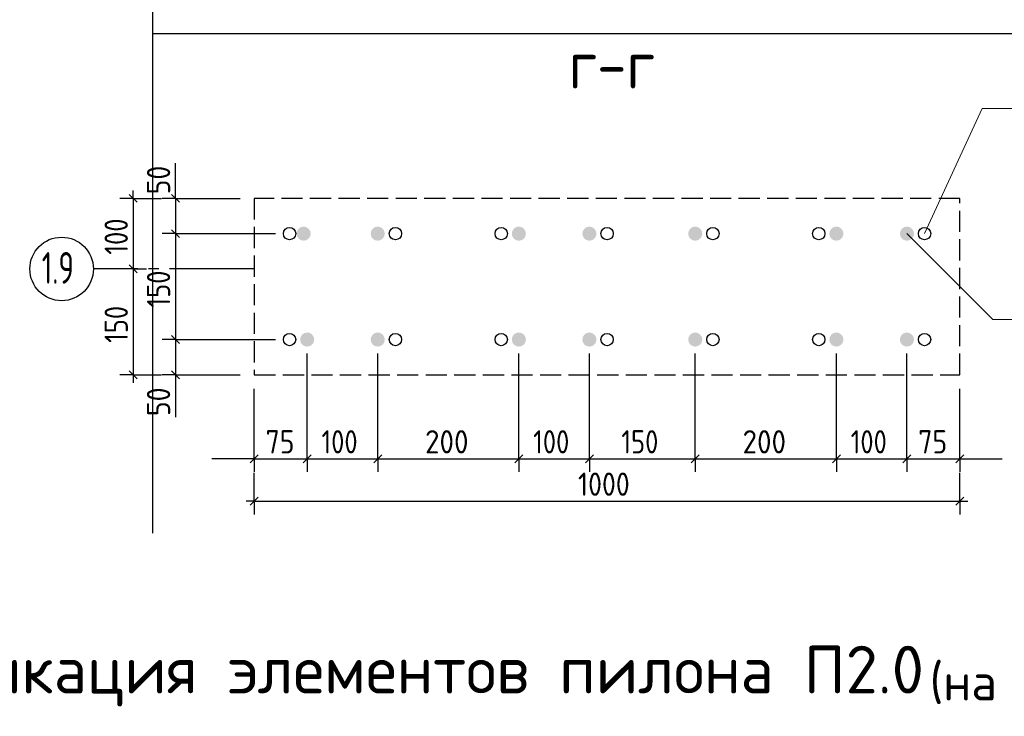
# Model space of a CAD drawing. Header units: millimetres. Extents: x 0 to 50400, y 0 to 35640.
# Tile 13 of 16: x 32951 to 44114, y 20034 to 27928. Entities that reach past the tile are written whole.
import ezdxf

# ---------------------------------------------------------------- set-up
doc = ezdxf.new("R2010")
doc.units = ezdxf.units.MM
doc.linetypes.add('______2', pattern=[324, 240, -84])
doc.linetypes.add('______5', pattern=[1320, 960, -120, 120, -120])
for name, color, linetype, lineweight in [('Standard', 7, 'Continuous', 25), ('Выпуски арматуры Г-обр.', 52, 'Continuous', 25), ('Заголовок чертежа', 7, 'Continuous', 25), ('Позиционная метка линия выноска', 7, 'Continuous', 13), ('Размерная линия_ общее', 7, 'Continuous', 13)]:
    doc.layers.add(name, color=color, linetype=linetype, lineweight=lineweight)
doc.layers.add('Оси', color=7, linetype='______5', true_color=0x656565)
doc.layers.add('Размерная выноска', color=7, linetype='Continuous')
doc.styles.add('ISOCPEUR', font='txt')

msp = doc.modelspace()

# ---------------------------------------------------------------- hatches: boundary and pattern name
at = {"layer": 'Выпуски арматуры Г-обр.', "linetype": 'Continuous', "lineweight": 13, "transparency": 33554687}
for points in [[(36250, 25504), (36244, 25534), (36226, 25560), (36200, 25578), (36170, 25584), (36139, 25578), (36113, 25560), (36096, 25534), (36090, 25504), (36096, 25473), (36113, 25447), (36139, 25430), (36170, 25424), (36200, 25430), (36226, 25447), (36244, 25473)], [(37090, 25504), (37084, 25534), (37066, 25560), (37040, 25578), (37010, 25584), (36979, 25578), (36953, 25560), (36936, 25534), (36930, 25504), (36936, 25473), (36953, 25447), (36979, 25430), (37010, 25424), (37040, 25430), (37066, 25447), (37084, 25473)], [(38690, 25504), (38684, 25534), (38666, 25560), (38640, 25578), (38610, 25584), (38579, 25578), (38553, 25560), (38536, 25534), (38530, 25504), (38536, 25473), (38553, 25447), (38579, 25430), (38610, 25424), (38640, 25430), (38666, 25447), (38684, 25473)], [(39490, 25504), (39484, 25534), (39466, 25560), (39440, 25578), (39410, 25584), (39379, 25578), (39353, 25560), (39336, 25534), (39330, 25504), (39336, 25473), (39353, 25447), (39379, 25430), (39410, 25424), (39440, 25430), (39466, 25447), (39484, 25473)], [(40690, 25504), (40684, 25534), (40666, 25560), (40640, 25578), (40610, 25584), (40579, 25578), (40553, 25560), (40536, 25534), (40530, 25504), (40536, 25473), (40553, 25447), (40579, 25430), (40610, 25424), (40640, 25430), (40666, 25447), (40684, 25473)], [(42290, 25504), (42284, 25534), (42266, 25560), (42240, 25578), (42210, 25584), (42179, 25578), (42153, 25560), (42136, 25534), (42130, 25504), (42136, 25473), (42153, 25447), (42179, 25430), (42210, 25424), (42240, 25430), (42266, 25447), (42284, 25473)], [(43090, 25504), (43084, 25534), (43066, 25560), (43040, 25578), (43010, 25584), (42979, 25578), (42953, 25560), (42936, 25534), (42930, 25504), (42936, 25473), (42953, 25447), (42979, 25430), (43010, 25424), (43040, 25430), (43066, 25447), (43084, 25473)], [(36290, 24304), (36284, 24334), (36266, 24360), (36240, 24378), (36210, 24384), (36179, 24378), (36153, 24360), (36136, 24334), (36130, 24304), (36136, 24273), (36153, 24247), (36179, 24230), (36210, 24224), (36240, 24230), (36266, 24247), (36284, 24273)], [(37090, 24304), (37084, 24334), (37066, 24360), (37040, 24378), (37010, 24384), (36979, 24378), (36953, 24360), (36936, 24334), (36930, 24304), (36936, 24273), (36953, 24247), (36979, 24230), (37010, 24224), (37040, 24230), (37066, 24247), (37084, 24273)], [(38690, 24304), (38684, 24334), (38666, 24360), (38640, 24378), (38610, 24384), (38579, 24378), (38553, 24360), (38536, 24334), (38530, 24304), (38536, 24273), (38553, 24247), (38579, 24230), (38610, 24224), (38640, 24230), (38666, 24247), (38684, 24273)], [(39490, 24304), (39484, 24334), (39466, 24360), (39440, 24378), (39410, 24384), (39379, 24378), (39353, 24360), (39336, 24334), (39330, 24304), (39336, 24273), (39353, 24247), (39379, 24230), (39410, 24224), (39440, 24230), (39466, 24247), (39484, 24273)], [(40690, 24304), (40684, 24334), (40666, 24360), (40640, 24378), (40610, 24384), (40579, 24378), (40553, 24360), (40536, 24334), (40530, 24304), (40536, 24273), (40553, 24247), (40579, 24230), (40610, 24224), (40640, 24230), (40666, 24247), (40684, 24273)], [(42290, 24304), (42284, 24334), (42266, 24360), (42240, 24378), (42210, 24384), (42179, 24378), (42153, 24360), (42136, 24334), (42130, 24304), (42136, 24273), (42153, 24247), (42179, 24230), (42210, 24224), (42240, 24230), (42266, 24247), (42284, 24273)], [(43090, 24304), (43084, 24334), (43066, 24360), (43040, 24378), (43010, 24384), (42979, 24378), (42953, 24360), (42936, 24334), (42930, 24304), (42936, 24273), (42953, 24247), (42979, 24230), (43010, 24224), (43040, 24230), (43066, 24247), (43084, 24273)]]:
    msp.add_hatch(color=7, dxfattribs=at).paths.add_polyline_path(points)

# ---------------------------------------------------------------- linework, layer by layer
at = {"layer": 'Standard', "color": 7, "linetype": 'Continuous', "lineweight": -3, "transparency": 33554687}
for p, q in [((34237, 25904), (34087, 25904)), ((34237, 25904), (34237, 25994)), ((34237, 25904), (34387, 25904)), ((34237, 25904), (34557, 25904)), ((34717, 25904), (34567, 25904)), ((34717, 25904), (34717, 25994)), ((34717, 25904), (34867, 25904)), ((34717, 25904), (35450, 25904)), ((34717, 25504), (34567, 25504)), ((34717, 25504), (34867, 25504)), ((34717, 25504), (35850, 25504)), ((34717, 25504), (34717, 24304)), ((34237, 25104), (34087, 25104)), ((34237, 25104), (34387, 25104)), ((34237, 25104), (34237, 25104)), ((34237, 25104), (34237, 23904)), ((34717, 24304), (34567, 24304)), ((34717, 24304), (34867, 24304)), ((34717, 24304), (35850, 24304)), ((34717, 24304), (34717, 23904)), ((34237, 23904), (34087, 23904)), ((34237, 23904), (34387, 23904)), ((34237, 23904), (34557, 23904)), ((34237, 23904), (34237, 23814)), ((34717, 23904), (34567, 23904)), ((34717, 23904), (34867, 23904)), ((34717, 23904), (35450, 23904)), ((34717, 23904), (34717, 23814)), ((35610, 22953), (35610, 23744)), ((43610, 22953), (43610, 23744)), ((35610, 22953), (35610, 23103)), ((36210, 22953), (36210, 23103)), ((37010, 22953), (37010, 23103)), ((38610, 22953), (38610, 23103)), ((39410, 22953), (39410, 23103)), ((40610, 22953), (40610, 23103)), ((42210, 22953), (42210, 23103)), ((43010, 22953), (43010, 23103)), ((43610, 22953), (43610, 23103)), ((35610, 22953), (35520, 22953)), ((35610, 22953), (35610, 22803)), ((35610, 22953), (36210, 22953)), ((36210, 22953), (36210, 22803)), ((36210, 22953), (37010, 22953)), ((37010, 22953), (37010, 22803)), ((37010, 22953), (38610, 22953)), ((38610, 22953), (38610, 22803)), ((38610, 22953), (39410, 22953)), ((39410, 22953), (39410, 22803)), ((39410, 22953), (40610, 22953)), ((40610, 22953), (40610, 22803)), ((40610, 22953), (42210, 22953)), ((42210, 22953), (42210, 22803)), ((42210, 22953), (43010, 22953)), ((43010, 22953), (43010, 22803)), ((43010, 22953), (43610, 22953)), ((43610, 22953), (43610, 22803)), ((43610, 22953), (43700, 22953)), ((35610, 22473), (35610, 22793)), ((43610, 22473), (43610, 22793)), ((35610, 22473), (35610, 22623)), ((43610, 22473), (43610, 22623)), ((35610, 22473), (35520, 22473)), ((35610, 22473), (35610, 22323)), ((35610, 22473), (43610, 22473)), ((43610, 22473), (43610, 22323)), ((43610, 22473), (43700, 22473))]:
    msp.add_line(p, q, dxfattribs=at)
at = {"layer": 'Standard', "color": 7, "linetype": 'Continuous', "lineweight": 25, "transparency": 33554687}
for p, q in [((34192, 25949), (34282, 25859)), ((34672, 25949), (34762, 25859)), ((34672, 25549), (34762, 25459)), ((34192, 25149), (34282, 25059)), ((34672, 24349), (34762, 24259)), ((34192, 23949), (34282, 23859)), ((34672, 23949), (34762, 23859)), ((35565, 22908), (35655, 22998)), ((36165, 22908), (36255, 22998)), ((36965, 22908), (37055, 22998)), ((38565, 22908), (38655, 22998)), ((39365, 22908), (39455, 22998)), ((40565, 22908), (40655, 22998)), ((42165, 22908), (42255, 22998)), ((42965, 22908), (43055, 22998)), ((43565, 22908), (43655, 22998)), ((35565, 22428), (35655, 22518)), ((43565, 22428), (43655, 22518))]:
    msp.add_line(p, q, dxfattribs=at)
at = {"layer": 'Standard', "color": 254, "linetype": 'Continuous', "lineweight": -3, "true_color": 0xc4c4ff, "transparency": 33554687}
for points in [[(44783, 26956), (44783, 34058), (34455, 34058), (34455, 26956)], [(44783, 22108), (44783, 27770), (34455, 27770), (34455, 22108)]]:
    msp.add_lwpolyline(points, dxfattribs=at)
at = {"layer": 'Standard', "color": 7, "linetype": 'Continuous', "lineweight": 13, "transparency": 33554687}
msp.add_lwpolyline([(46504, 26922), (43864, 26922), (43208, 25505)], dxfattribs=at)
at = {"layer": 'Standard', "color": 7, "linetype": 'Continuous', "lineweight": -3, "transparency": 33554687}
for points in [[(34237, 25904), (34237, 25144), (34237, 25144), (34237, 25104)], [(34717, 25904), (34717, 25824), (34717, 25824), (34717, 25504)], [(36210, 22953), (36210, 22973), (36210, 22973), (36210, 22973), (36210, 22973), (36210, 22973), (36210, 22973), (36210, 22973), (36210, 22973), (36210, 22973), (36210, 22973), (36210, 22973), (36210, 22973), (36210, 22973), (36210, 22973), (36210, 23186), (36210, 23186), (36210, 24144)], [(37010, 22953), (37010, 22973), (37010, 22973), (37010, 22973), (37010, 22973), (37010, 22973), (37010, 22973), (37010, 22973), (37010, 22973), (37010, 22973), (37010, 22973), (37010, 22973), (37010, 22973), (37010, 23519), (37010, 23519), (37010, 24144)], [(38610, 22953), (38610, 22973), (38610, 22973), (38610, 22973), (38610, 22973), (38610, 22973), (38610, 22973), (38610, 22973), (38610, 22973), (38610, 22973), (38610, 22973), (38610, 24144)], [(39410, 22953), (39410, 22973), (39410, 22973), (39410, 22973), (39410, 22973), (39410, 22973), (39410, 22973), (39410, 22973), (39410, 22973), (39410, 24144)], [(40610, 22953), (40610, 22973), (40610, 22973), (40610, 22973), (40610, 22973), (40610, 22973), (40610, 22973), (40610, 24144)], [(42210, 22953), (42210, 22973), (42210, 22973), (42210, 22973), (42210, 22973), (42210, 24144)], [(43010, 22953), (43010, 22973), (43010, 22973), (43010, 24144)]]:
    msp.add_lwpolyline(points, dxfattribs=at)
at = {"layer": 'Оси', "color": 8, "linetype": '______2', "lineweight": -3, "transparency": 33554687}
for p, q in [((43610, 25904), (35610, 25904)), ((35610, 25904), (35610, 23904)), ((43610, 23904), (43610, 25904)), ((35610, 23904), (43610, 23904))]:
    msp.add_line(p, q, dxfattribs=at)
at = {"layer": 'Оси', "color": 8, "linetype": '______5', "lineweight": -3, "transparency": 33554687}
msp.add_line((35610, 25104), (33786, 25104), dxfattribs=at)
at = {"layer": 'Оси', "color": 7, "linetype": 'Continuous', "lineweight": -3, "transparency": 33554687}
msp.add_circle((33426, 25104), 360, dxfattribs=at)
at = {"layer": 'Позиционная метка линия выноска', "color": 7, "linetype": 'Continuous', "lineweight": 13, "transparency": 33554687}
for p, q in [((43010, 25504), (43983, 24530)), ((43983, 24530), (46623, 24530))]:
    msp.add_line(p, q, dxfattribs=at)
at = {"layer": 'Размерная выноска', "color": 7, "linetype": 'Continuous', "lineweight": -3, "transparency": 33554687}
for p, q in [((34717, 25904), (34717, 26304)), ((34717, 23904), (34717, 23424)), ((35610, 22953), (35130, 22953)), ((43610, 22953), (44090, 22953))]:
    msp.add_line(p, q, dxfattribs=at)
at = {"layer": 'Размерная линия_ общее', "color": 253, "linetype": 'Continuous', "lineweight": -3, "true_color": 0xa0a0a0, "transparency": 33554687}
for centre in [(36010, 25504), (37210, 25504), (38410, 25504), (39610, 25504), (40810, 25504), (42010, 25504), (43210, 25504), (36010, 24304), (37210, 24304), (38410, 24304), (39610, 24304), (40810, 24304), (42010, 24304), (43210, 24304)]:
    msp.add_circle(centre, 70, dxfattribs=at)

# ---------------------------------------------------------------- texts
at = {"layer": 'Standard', "color": 7, "linetype": 'Continuous', "lineweight": 25, "transparency": 33554687, "char_height": 264, "attachment_point": 7, "rotation": 90, "style": 'ISOCPEUR'}
for s, insert, width in [('\\W0.87;50', (34657, 25949), 484.71), ('\\W0.83;100', (34177, 25266), 610.29), ('\\W0.83;150', (34657, 24666), 610.29), ('\\W0.83;150', (34177, 24266), 610.29), ('\\W0.87;50', (34657, 23436), 484.72)]:
    msp.add_mtext(s, dxfattribs=dict(at, insert=insert, width=width))
at = {"layer": 'Standard', "color": 7, "linetype": 'Continuous', "lineweight": 25, "transparency": 33554687, "char_height": 264, "attachment_point": 7, "style": 'ISOCPEUR'}
for s, insert, width in [('\\W0.87;75', (35738, 23013), 484.72), ('\\W0.83;100', (36372, 23013), 610.29), ('\\W0.91;200', (37546, 23013), 674.39), ('\\W0.83;100', (38772, 23013), 610.29), ('\\W0.83;150', (39772, 23013), 610.29), ('\\W0.91;200', (41146, 23013), 674.39), ('\\W0.83;100', (42372, 23013), 610.29), ('\\W0.87;75', (43138, 23013), 484.71), ('\\W0.87;1000', (39280, 22533), 800.28)]:
    msp.add_mtext(s, dxfattribs=dict(at, insert=insert, width=width))
at = {"layer": 'Standard', "color": 7, "linetype": 'Continuous', "lineweight": 50, "transparency": 33554687, "attachment_point": 7, "style": 'ISOCPEUR'}
for s, insert, char_height, width in [('\\W0.99;Спецификация элементов пилона П2.0', (29992, 20147), 540, 13273.7), ('\\W0.98; (на один пилон)', (43006, 20147), 420, 4571.51)]:
    msp.add_mtext(s, dxfattribs=dict(at, insert=insert, char_height=char_height, width=width))
at = {"layer": 'Заголовок чертежа', "color": 7, "linetype": 'Continuous', "lineweight": 50, "transparency": 33554687, "insert": (39175, 27151), "char_height": 540, "width": 1379.42, "attachment_point": 7, "style": 'ISOCPEUR'}
msp.add_mtext('\\W0.91;г-г', dxfattribs=at)
at = {"layer": 'Оси', "color": 7, "linetype": 'Continuous', "lineweight": 25, "transparency": 33554687, "insert": (33201, 24936), "char_height": 360, "width": 568.07, "attachment_point": 7, "style": 'ISOCPEUR'}
msp.add_mtext('\\W0.66;1.9', dxfattribs=at)

doc.saveas('drawing.dxf')
